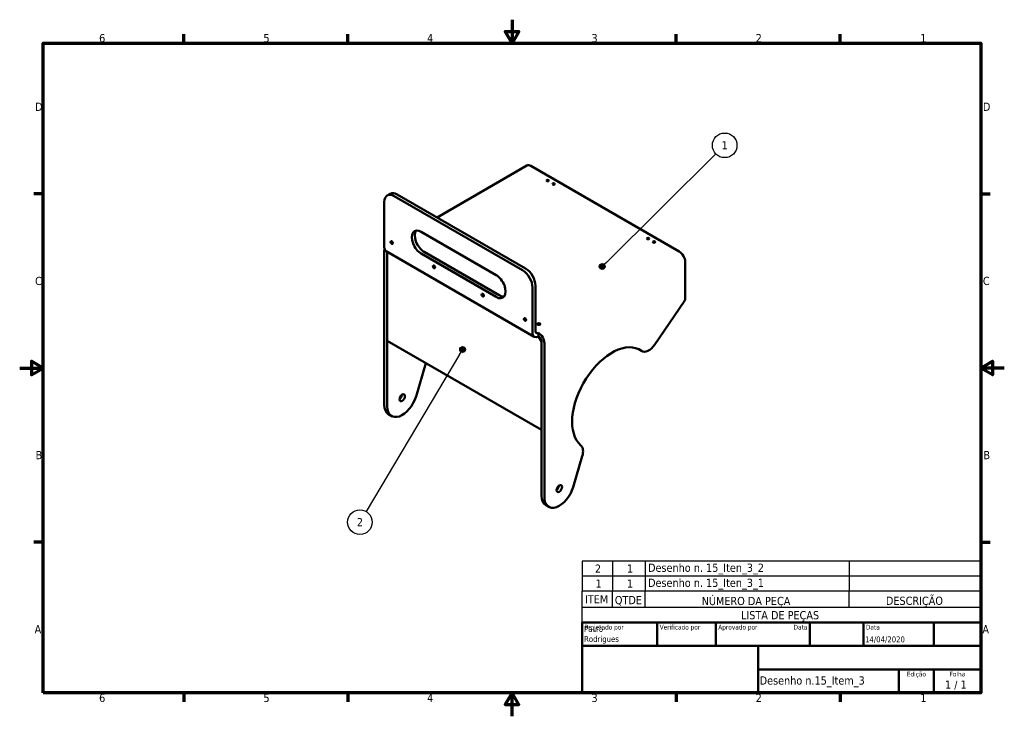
# Model space of a CAD drawing. Header units: millimetres. Extents: x 0 to 1400, y 0 to 990.
import ezdxf
from ezdxf.enums import TextEntityAlignment as Align

# ---------------------------------------------------------------- set-up
doc = ezdxf.new("R2010")
doc.units = ezdxf.units.MM
doc.header["$LTSCALE"] = 3.333333
for name, color, linetype, lineweight in [('Borda (ISO)', 7, 'Continuous', 70), ('Símbolo (ISO)', 7, 'Continuous', 25), ('Título (ISO)', 7, 'Continuous', 50), ('Visível (ISO)', 7, 'Continuous', 50)]:
    doc.layers.add(name, color=color, linetype=linetype, lineweight=lineweight)
doc.styles.add('Estilo de texto13', font='tahoma.ttf')
doc.styles.add('Estilo de texto14', font='tahoma.ttf')
doc.styles.add('Texto da nota (ISO)', font='tahoma.ttf')

# ---------------------------------------------------------------- blocks, each defined once
blk = doc.blocks.new('Bordas Borda padrão')
at = {"layer": 'Borda (ISO)'}
for p, q in [((70, 287), (70, 290.9)), ((140, 287), (140, 290.9)), ((280, 287), (280, 290.9)), ((350, 287), (350, 290.9)), ((10, 222.75), (6.1, 222.75)), ((410, 222.75), (413.9, 222.75)), ((10, 74.25), (6.1, 74.25)), ((410, 74.25), (413.9, 74.25)), ((70, 10), (70, 6.1)), ((140, 10), (140, 6.1)), ((280, 10), (280, 6.1)), ((350, 10), (350, 6.1))]:
    blk.add_line(p, q, dxfattribs=at)
at = {"layer": 'Borda (ISO)', "flags": 128}
for points in [[(210, 297), (210, 287), (207.11, 292), (212.89, 292), (210, 287)], [(10, 10), (10, 287), (410, 287), (410, 10), (10, 10)], [(0, 148.5), (10, 148.5), (5, 151.39), (5, 145.61), (10, 148.5)], [(420, 148.5), (410, 148.5), (415, 151.39), (415, 145.61), (410, 148.5)], [(210, 0), (210, 10), (207.11, 5), (212.89, 5), (210, 10)]]:
    blk.add_lwpolyline(points, dxfattribs=at)
at = {"layer": 'Borda (ISO)', "char_height": 3.5, "attachment_point": 7, "style": 'Texto da nota (ISO)'}
for s, insert in [('6', (33.88, 287.33)), ('5', (103.98, 287.33)), ('4', (173.78, 287.4)), ('3', (243.91, 287.33)), ('2', (313.94, 287.4)), ('1', (384.21, 287.4)), ('D', (6.57, 258.13)), ('D', (410.87, 258.13)), ('C', (6.56, 183.81)), ('C', (410.86, 183.81)), ('B', (6.78, 109.63)), ('B', (411.08, 109.63)), ('A', (6.36, 35.38)), ('A', (410.66, 35.38)), ('6', (33.88, 6.03)), ('5', (103.98, 6.03)), ('4', (173.78, 6.1)), ('3', (243.91, 6.03)), ('2', (313.94, 6.1)), ('1', (384.21, 6.1))]:
    blk.add_mtext(s, dxfattribs=dict(at, insert=insert))
blk = doc.blocks.new('Blocos de títulos ISO')
at = {"layer": 'Título (ISO)'}
for p, q in [((270.07, 130), (100.07, 130)), ((100.07, 130), (100.07, 100)), ((132.07, 120), (132.07, 130)), ((157.07, 120), (157.07, 130)), ((197.07, 120), (197.07, 130)), ((220.07, 120), (220.07, 130)), ((250.07, 120), (250.07, 130)), ((270.07, 100), (270.07, 130)), ((100.07, 120), (270.07, 120)), ((175.07, 120), (175.07, 100)), ((270.07, 110), (175.07, 110)), ((235.07, 100), (235.07, 110)), ((250.07, 100), (250.07, 110)), ((100.07, 100), (270.07, 100))]:
    blk.add_line(p, q, dxfattribs=at)
at = {"layer": 'Título (ISO)', "style": 'Estilo de texto14'}
for s, p in [('Projetado por', (101.07, 129)), ('Verificado por', (133.07, 129)), ('Aprovado por', (158.07, 129)), ('Data', (221.07, 129))]:
    blk.add_text(s, height=2, dxfattribs=at).set_placement(p, align=Align.TOP_LEFT)
blk.add_text('Data', height=2, dxfattribs=at).set_placement((196.07, 129), align=Align.TOP_RIGHT)
for s, p in [('Edição', (242.57, 109)), ('Folha', (260.07, 109))]:
    blk.add_text(s, height=2, dxfattribs=at).set_placement(p, align=Align.TOP_CENTER)
at = {"layer": 'Título (ISO)', "style": 'Texto da nota (ISO)'}
blk.add_text('1 / 1 ', height=3.5, dxfattribs=at).set_placement((260.07, 103.5), align=Align.MIDDLE_CENTER)
at = {"layer": 'Título (ISO)'}
for tag, p, height, style in [('AUTOR_001', (100.82, 125.99), 2.5, 'Estilo de texto13'), ('AUTOR_002', (100.82, 121.71), 2.5, 'Estilo de texto13'), ('DATA_DE_CRIAÇÃO_001', (220.69, 121.54), 2.5, 'Estilo de texto13'), ('NÚMERO_DA_PEÇA_001', (175.72, 103.52), 3.5, 'Texto da nota (ISO)')]:
    blk.add_attdef(tag, p, '', height=height, dxfattribs=dict(at, style=style))
at = {"layer": 'Título (ISO)', "style": 'Estilo de texto13'}
for tag, p in [('VERIFICADO_POR', (133.07, 121)), ('APROVADO_POR_ENG.', (158.07, 121))]:
    blk.add_attdef(tag, text='', height=2.5, dxfattribs=at).set_placement(p, align=Align.BOTTOM_LEFT)
blk.add_attdef('DATA_DE_APROVAÇÃO_DA_ENG.', text='', height=2.5, dxfattribs=at).set_placement((196.07, 121), align=Align.BOTTOM_RIGHT)
at = {"layer": 'Título (ISO)', "style": 'Texto da nota (ISO)'}
for tag, p in [('TÍTULO', (222.57, 115)), ('EMPRESA', (137.41, 109.96)), ('NÚMERO_DE_REVISÃO', (242.57, 103.5))]:
    blk.add_attdef(tag, text='', height=3.5, dxfattribs=at).set_placement(p, align=Align.MIDDLE_CENTER)
blk = doc.blocks.new('Balão de referência1')
at = {"layer": 'Símbolo (ISO)'}
h = blk.add_hatch(color=256, dxfattribs=at)
edge = h.paths.add_edge_path(flags=0)
edge.add_arc((248.48, 191.76), 1.25, 0, 360)
for q in [(297.01, 239.76), (249.37, 192.63)]:
    blk.add_line((250.26, 193.51), q, dxfattribs=at)
for centre, radius in [((300.72, 243.44), 5.25), ((248.48, 191.76), 1.25)]:
    blk.add_circle(centre, radius, dxfattribs=at)
at = {"layer": 'Símbolo (ISO)', "insert": (300.72, 243.44), "char_height": 3.5, "attachment_point": 5, "style": 'Texto da nota (ISO)'}
blk.add_mtext('1', dxfattribs=at)
blk = doc.blocks.new('Balão de referência2')
at = {"layer": 'Símbolo (ISO)'}
h = blk.add_hatch(color=256, dxfattribs=at)
edge = h.paths.add_edge_path(flags=0)
edge.add_arc((188.93, 156.36), 1.25, 0, 360)
for q in [(147.8, 87.28), (188.29, 155.29)]:
    blk.add_line((187.66, 154.22), q, dxfattribs=at)
for centre, radius in [((188.93, 156.36), 1.25), ((145.12, 82.77), 5.25)]:
    blk.add_circle(centre, radius, dxfattribs=at)
at = {"layer": 'Símbolo (ISO)', "insert": (145.12, 82.77), "char_height": 3.5, "attachment_point": 5, "style": 'Texto da nota (ISO)'}
blk.add_mtext('2', dxfattribs=at)
blk = doc.blocks.new('LISTA DE PEÇAS')
at = {"layer": 'Símbolo (ISO)'}
for p, q in [((409.99, 66.2), (240, 66.2)), ((240, 66.2), (240, 53.36)), ((252.82, 66.2), (252.82, 53.36)), ((266.8, 66.2), (266.8, 53.36)), ((353.8, 66.2), (353.8, 53.36)), ((409.99, 66.2), (409.99, 53.36)), ((409.99, 59.78), (240, 59.78)), ((409.99, 53.36), (240, 53.36)), ((240, 46.42), (240, 53.36)), ((252.82, 46.42), (252.82, 53.36)), ((266.8, 46.42), (266.8, 53.36)), ((353.8, 46.42), (353.8, 53.36)), ((409.99, 46.42), (409.99, 53.36)), ((240, 40), (240, 46.42)), ((409.99, 46.42), (240, 46.42)), ((409.99, 40), (409.99, 46.42)), ((409.99, 40), (240, 40))]:
    blk.add_line(p, q, dxfattribs=at)
at = {"layer": 'Símbolo (ISO)', "char_height": 3.5, "attachment_point": 7, "style": 'Texto da nota (ISO)'}
for s, insert in [('2', (245.35, 61.2)), ('1', (259.02, 61.23)), ('Desenho n. 15_Iten_3_2', (268.05, 60.46)), ('1', (245.62, 54.81)), ('1', (259.02, 54.81)), ('Desenho n. 15_Iten_3_1', (268.05, 54.04)), ('ITEM', (241.12, 48.14)), ('QTDE', (253.87, 47.18)), ('NÚMERO DA PEÇA', (290.9, 46.49)), ('DESCRIÇÃO', (369.49, 46.59)), ('LISTA DE PEÇAS', (307.67, 40.44))]:
    blk.add_mtext(s, dxfattribs=dict(at, insert=insert))

msp = doc.modelspace()

# ---------------------------------------------------------------- linework, layer by layer
at = {"layer": 'Visível (ISO)'}
for p, q in [((721, 782.7), (593.4, 709)), ((727, 782.1), (937.7, 660.5)), ((522.6, 740.3), (526.8, 742.7)), ((518.4, 731.1), (518.4, 666.6)), ((715, 633.9), (532.6, 739.3)), ((719.2, 636.4), (536.8, 741.7)), ((571, 688.5), (677.5, 627)), ((518.4, 442.9), (518.4, 661.7)), ((731.6, 539.4), (520.9, 661.1)), ((523.4, 659.7), (522.7, 659.2)), ((522.7, 659.2), (522.7, 440.4)), ((522.7, 659.2), (522.7, 533.5)), ((575.2, 659.9), (681.8, 598.4)), ((677.5, 596), (571, 657.5)), ((946.2, 645.8), (946.2, 593.6)), ((729.1, 609.4), (729.1, 544.9)), ((733.4, 611.9), (733.4, 547.4)), ((903.3, 528.4), (944.9, 589.6)), ((522.7, 533.5), (741.9, 406.9)), ((737.6, 544.9), (737.6, 540)), ((741.9, 532.7), (737.6, 540)), ((741.9, 313.9), (741.9, 532.7)), ((741.9, 406.9), (741.9, 532.7)), ((746.1, 530.2), (746.1, 311.4)), ((884.6, 519), (880.4, 521.5)), ((563.5, 454.7), (577.4, 501.9)), ((528.9, 426.7), (524.6, 429.1)), ((787, 325.7), (800, 369.8)), ((752.3, 297.7), (748.1, 300.1))]:
    msp.add_line(p, q, dxfattribs=at)
for centre, major_axis, start_param, end_param in [((727, 772.3), (-6, 10.4), 5.497787, 6.283185), ((532.6, 722.9), (-10, 17.3), 5.497787, 7.068583), ((536.8, 725.4), (-10, 17.3), 5.497787, 6.283185), ((571, 673), (-9.5, 16.5), 5.497787, 8.63938), ((575.2, 675.5), (-9.5, 16.5), 0.225195, 2.356194), ((526.9, 671.5), (-6, -10.4), 5.497787, 6.283185), ((526.9, 656.8), (-6, 10.4), 0.513731, 0.785398), ((526.9, 656.8), (3, -5.2), 3.754565, 3.926991), ((937.7, 650.7), (6, -10.4), 0.785398, 2.356194), ((715, 617.6), (10, -17.3), 0.785398, 2.356194), ((719.2, 620.1), (-10, 17.3), 3.926991, 5.497787), ((677.5, 611.5), (9.5, -16.5), 5.497787, 8.63938), ((681.8, 613.9), (9.5, -16.5), 5.497787, 6.05799), ((942.7, 591.5), (-2.5, -4.33), 1.443253, 2.356194), ((737.6, 549.8), (-3, -5.2), 5.497787, 7.068583), ((737.6, 549.8), (-6, -10.4), 5.497787, 7.068583), ((737.6, 535.1), (6, -10.4), 0.785398, 2.356194), ((737.6, 535.1), (-3, 5.2), 3.926991, 5.497787), ((842.1, 451.4), (-40, -69.3), 3.089562, 6.172895), ((890.4, 538.8), (-10, -17.3), 6.235366, 6.283185), ((894.6, 536.4), (-10, -17.3), 6.231154, 7.726438), ((543.9, 452.7), (-15, -26), 5.497787, 8.250037), ((539.6, 455.1), (2.75, 4.76), 4.022614, 5.402164), ((539.6, 455.1), (-15, -26), 5.497787, 6.283185), ((786.9, 368.5), (10, 17.3), 5.108445, 6.172895), ((767.3, 323.7), (-15, -26), 5.497787, 8.250037), ((763.1, 326.1), (2.75, 4.76), 4.022614, 5.402164), ((763.1, 326.1), (-15, -26), 5.497787, 6.283185)]:
    msp.add_ellipse(centre, major_axis=major_axis, ratio=0.57735, start_param=start_param, end_param=end_param, dxfattribs=at)
for centre, major_axis in [((750.6, 761.4), (-1.75, 0)), ((759.1, 756.5), (-1.75, 0)), ((529, 673.3), (-1.12, 1.95)), ((893.4, 679), (-1.75, 0)), ((901.9, 674.1), (-1.75, 0)), ((589.1, 638.6), (-1.12, 1.95)), ((658.4, 598.6), (-1.12, 1.95)), ((718.5, 563.9), (-1.12, 1.95)), ((738.2, 557.5), (-2.25, 0)), ((543.9, 452.7), (2.75, 4.76)), ((767.3, 323.7), (2.75, 4.76))]:
    msp.add_ellipse(centre, major_axis=major_axis, ratio=0.57735, dxfattribs=at)

# ---------------------------------------------------------------- block references
at = {"xscale": 3.333333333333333, "yscale": 3.333333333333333, "zscale": 3.333333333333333}
msp.add_blockref('Bordas Borda padrão', (0, 0), dxfattribs=at)
msp.add_blockref('Blocos de títulos ISO', (466.4, -300), dxfattribs=at).add_auto_attribs({'NÚMERO_DA_PEÇA_001': 'Desenho n.15_Item_3', 'AUTOR_001': 'Paulo', 'DATA_DE_CRIAÇÃO_001': '14/04/2020', 'AUTOR_002': 'Rodrigues'})
at = {"layer": 'Símbolo (ISO)', "xscale": 3.333333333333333, "yscale": 3.333333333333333, "zscale": 3.333333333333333}
for name in ['Balão de referência1', 'Balão de referência2', 'LISTA DE PEÇAS']:
    msp.add_blockref(name, (0, 0), dxfattribs=at)

doc.saveas('drawing.dxf')
